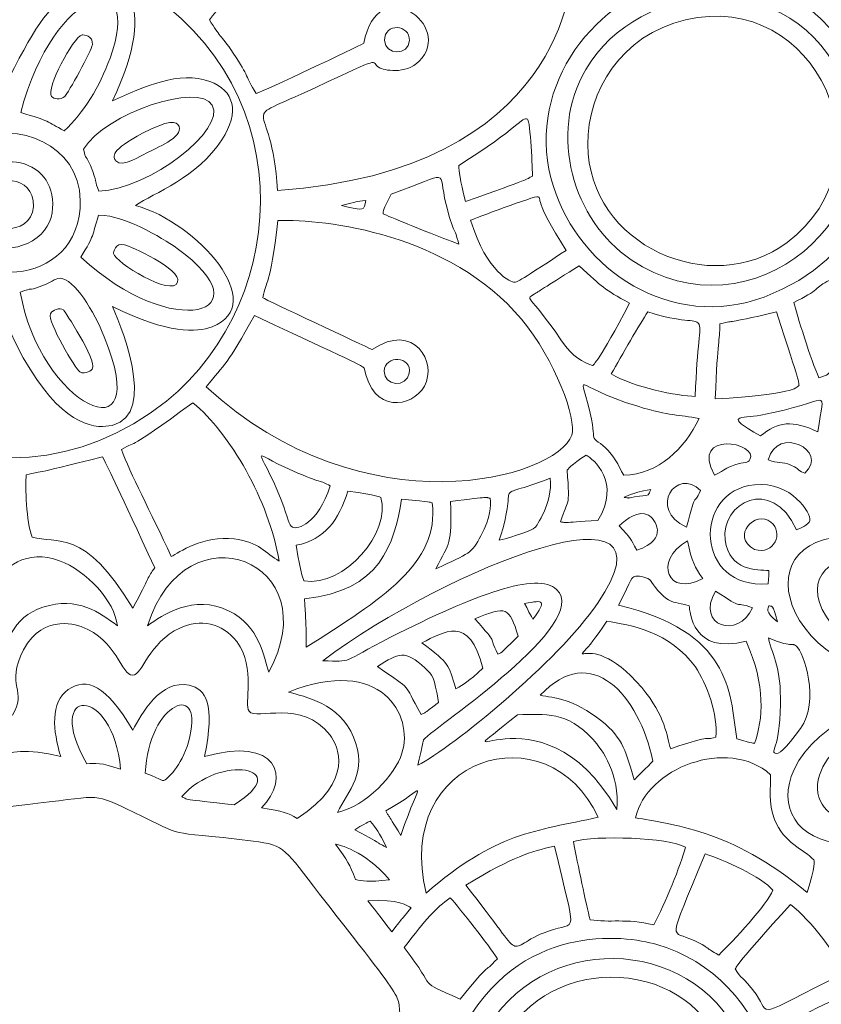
# Model space of a CAD drawing. Header units: inches. Extents: x 24 to 844, y 44 to 821.
# Tile 3 of 5: x 353 to 607, y 303 to 615. Entities that reach past the tile are written whole.
import ezdxf

# ---------------------------------------------------------------- set-up
doc = ezdxf.new("R2010")
doc.units = ezdxf.units.IN
doc.header["$MEASUREMENT"] = 0
doc.layers.add('Layer 1', color=7, linetype='Continuous')

msp = doc.modelspace()

# ---------------------------------------------------------------- linework, layer by layer
at = {"layer": 'Layer 1', "lineweight": 0}
for points, knots in [([(805.5, 345.81), (793.53, 324.5), (792.35, 322.42), (787.32, 308.6), (784.67, 301.33), (762.88, 244.6), (762.07, 241.9), (759.72, 233.99), (755.29, 213.09), (753.63, 211.59), (749.79, 208.12), (726.66, 210.12), (719.3, 203.53), (697.52, 184.05), (697.07, 179.56), (690.16, 177.04), (688.97, 177.47), (691.17, 175.37), (659.79, 195.78), (652.49, 195.78), (651.85, 196.6), (644.31, 192.7), (623.06, 181.73), (642.34, 187), (599.68, 199.52), (582.22, 204.64), (588.27, 200.49), (567.72, 221.21), (563.19, 241.92), (564.52, 240.27), (557.85, 248.77), (546.63, 263.09), (547.69, 262.17), (528.18, 272.92), (514.1, 280.68), (519.44, 280.46), (496.4, 280.19), (474.13, 291.97), (475.64, 291.25), (474.82, 294.48), (470.84, 310.23), (480.76, 296.52), (448.31, 338.26), (437.37, 352.33), (437.6, 353.79), (427.26, 355.05), (397.25, 358.69), (407.42, 355.65), (389.48, 364.18), (376.51, 370.34), (379.85, 369.41), (359.13, 367), (324.28, 362.96), (338.94, 364.49), (310.96, 353.71), (292.58, 346.63), (283.47, 352.09), (265.88, 343.82), (233.25, 328.48), (252.3, 336.95), (223.28, 311.89), (211.28, 310.49), (162.87, 312.96), (155.39, 308.4), (152.56, 306.67), (149.36, 302.88), (142.32, 297.03), (139.78, 294.92), (141.49, 295.9), (114.83, 280.22), (114.83, 280.22), (85.86, 280.29), (85.86, 280.29), (66.63, 293.45), (67.39, 292.75), (65.44, 295.06), (53.96, 308.55), (61.91, 305.04), (68.4, 318.7), (69.54, 321.1), (69.44, 320.28), (72.5, 338.91), (73.61, 345.62), (73.89, 347.34), (71.88, 352.44), (67.29, 364.13), (56.36, 383.58), (55.89, 385.48), (55.15, 388.5), (56.36, 403.28), (55.03, 412.4), (54.08, 418.84), (50.45, 423.5), (46.47, 430.24), (44.25, 433.99), (44.59, 431.76), (41.76, 446.17), (38.03, 465.22), (25.37, 475.76), (25.54, 481.66), (25.63, 484.59), (31.55, 494.84), (31.65, 500.71), (31.74, 506), (25.48, 526.45), (24.84, 530.47), (24.39, 533.32), (30.53, 572.11), (32.51, 576.19), (33.98, 577.25), (74.37, 599.7), (77.43, 600.57), (82.68, 602.06), (100.58, 601.9), (104.59, 603.28), (106.7, 604.01), (128.92, 614.39), (135.07, 617.02), (143, 620.41), (172.56, 629.34), (174.29, 629.95), (183.38, 633.15), (184.33, 631.07), (192.47, 642.95), (205.69, 662.25), (199.4, 651.97), (205.52, 662.36), (205.88, 684.12), (205.66, 688.46), (206.93, 690.31), (207.7, 691.43), (231.13, 704.15), (240.27, 709.05), (248.63, 713.53), (249.31, 713.56), (253.74, 722.03), (258.37, 730.9), (254.91, 726.54), (271.67, 741.51), (284.45, 752.91), (283.95, 751.89), (284.86, 752.43), (288.49, 752.3), (305.07, 747.84), (305.23, 747.75), (309.43, 745.59), (311.08, 732.11), (321.74, 731.6), (335.47, 730.93), (339.33, 732.33), (343.87, 737.57), (343.99, 737.71), (353.67, 749.56), (355.57, 755.7), (356.39, 758.3), (363.51, 779.13), (364.37, 783.59), (365.8, 791.04), (364.18, 800.32), (366.21, 802.45), (368.19, 804.52), (408.19, 806.02), (412.07, 805.98), (415.01, 805.94), (413.04, 806.66), (446.5, 793.09), (458.38, 788.27), (486.47, 795.25), (490.51, 793.12), (491.92, 792.39), (494.81, 788.65), (494.92, 786.31), (495.04, 783.69), (494.15, 783.75), (476.5, 751.6), (467.7, 735.58), (473.26, 732.85), (485.99, 721.16), (507.12, 701.77), (496.94, 708.57), (536.52, 689.37), (576.69, 669.86), (578.17, 657.32), (597.66, 728.98), (619.17, 808.07), (602.9, 821.48), (614.78, 817.41), (617.88, 816.35), (632.29, 783.15), (634.07, 775.58), (638.11, 758.41), (638.84, 750.82), (642.46, 746.48), (645.93, 742.31), (661.86, 736.13), (663.79, 733.55), (665.63, 731.07), (668.3, 710.08), (669.69, 706.37), (671.66, 701.12), (679.36, 693.18), (681.21, 689.17), (682.01, 687.45), (687.93, 662.61), (688.74, 659.59), (690.66, 652.45), (692.05, 651.72), (701.22, 644.51), (746.39, 608.97), (737.9, 617.31), (748.67, 596.96), (758.86, 577.71), (758.65, 576.06), (768.35, 574.48), (775.21, 573.35), (779.79, 567.96), (780.13, 563.46), (781.17, 549.62), (775.86, 557.58), (804.16, 523.89), (827.22, 496.42), (817.84, 511.27), (830.39, 471.63), (844.45, 427.22), (840.38, 460.72), (826.57, 400.98), (818.24, 364.92), (823.75, 378.23), (805.5, 345.81)], [0, 0, 0, 0, 1, 1, 1, 2, 2, 2, 3, 3, 3, 4, 4, 4, 5, 5, 5, 6, 6, 6, 7, 7, 7, 8, 8, 8, 9, 9, 9, 10, 10, 10, 11, 11, 11, 12, 12, 12, 13, 13, 13, 14, 14, 14, 15, 15, 15, 16, 16, 16, 17, 17, 17, 18, 18, 18, 19, 19, 19, 20, 20, 20, 21, 21, 21, 22, 22, 22, 23, 23, 23, 24, 24, 24, 25, 25, 25, 26, 26, 26, 27, 27, 27, 28, 28, 28, 29, 29, 29, 30, 30, 30, 31, 31, 31, 32, 32, 32, 33, 33, 33, 34, 34, 34, 35, 35, 35, 36, 36, 36, 37, 37, 37, 38, 38, 38, 39, 39, 39, 40, 40, 40, 41, 41, 41, 42, 42, 42, 43, 43, 43, 44, 44, 44, 45, 45, 45, 46, 46, 46, 47, 47, 47, 48, 48, 48, 49, 49, 49, 50, 50, 50, 51, 51, 51, 52, 52, 52, 53, 53, 53, 54, 54, 54, 55, 55, 55, 56, 56, 56, 57, 57, 57, 58, 58, 58, 59, 59, 59, 60, 60, 60, 61, 61, 61, 62, 62, 62, 63, 63, 63, 64, 64, 64, 65, 65, 65, 66, 66, 66, 67, 67, 67, 68, 68, 68, 69, 69, 69, 70, 70, 70, 71, 71, 71, 72, 72, 72, 73, 73, 73, 74, 74, 74, 75, 75, 75, 76, 76, 76, 76]), ([(268.44, 558.86), (268.71, 491.76), (345.66, 450.68), (399.84, 494.34), (440.26, 526.91), (443.07, 598.02), (386.01, 628.49), (333.09, 656.75), (268.22, 614.51), (268.44, 558.86)], [0, 0, 0, 0, 1, 1, 1, 2, 2, 2, 3, 3, 3, 3]), ([(428.27, 591.7), (431, 592.58), (459.81, 606.15), (462.28, 607.61), (466.58, 630.56), (491.05, 613.19), (479.82, 601.89), (475.48, 597.52), (468.45, 599.08), (467.14, 599.88), (464.1, 601.73), (469.22, 604), (446.92, 593.51), (420.74, 581.18), (433.39, 592.02), (434.96, 561.02), (525.68, 567.07), (528.29, 628.43), (528.15, 630.5), (522.97, 637.22), (501.28, 647.59), (469.81, 642.93), (449.07, 639.86), (423.55, 628.39), (413.46, 614.99), (416.88, 609.28), (416.71, 610.82), (420.97, 604.49), (426.23, 596.67), (424.59, 597.35), (428.27, 591.7)], [0, 0, 0, 0, 1, 1, 1, 2, 2, 2, 3, 3, 3, 4, 4, 4, 5, 5, 5, 6, 6, 6, 7, 7, 7, 8, 8, 8, 9, 9, 9, 10, 10, 10, 10]), ([(560.41, 627.25), (533.25, 620.59), (512.97, 591.7), (522.25, 562.27), (530.63, 535.71), (559.62, 516.37), (588.92, 527.26), (653.25, 551.19), (620.86, 642.08), (560.41, 627.25)], [0, 0, 0, 0, 1, 1, 1, 2, 2, 2, 3, 3, 3, 3]), ([(350.18, 516.72), (347.3, 511.12), (340.1, 494.63), (327.57, 488.29), (313.81, 481.34), (301.73, 494.48), (317.61, 524.13), (301.49, 517.53), (294.76, 513.93), (286.08, 517.95), (270.1, 525.36), (286.2, 549.24), (310.33, 556.62), (307.36, 558.38), (278.14, 570.73), (279.92, 587.35), (280.24, 590.36), (283.72, 605.58), (317.82, 589.32), (300.45, 627.17), (318.69, 635.28), (334.94, 620.16), (343.37, 612.31), (347.48, 602.27), (350.18, 596.84), (359.14, 614.15), (362.66, 619.89), (372.36, 625.13), (385.76, 632.38), (398.15, 621.49), (382.78, 589.32), (392.85, 593.83), (403.88, 599), (413.6, 595.48), (421.24, 592.71), (423.14, 585.89), (417.42, 577.04), (409.7, 565.11), (395.92, 560.1), (390.04, 556.25), (409.84, 550.82), (432.48, 524.77), (414.29, 517.85), (409.35, 515.96), (400.61, 515.49), (382.78, 524.24), (386.56, 515.73), (397.94, 486.43), (379.65, 486.26), (372.87, 486.2), (362.1, 491.1), (350.18, 516.72)], [0, 0, 0, 0, 1, 1, 1, 2, 2, 2, 3, 3, 3, 4, 4, 4, 5, 5, 5, 6, 6, 6, 7, 7, 7, 8, 8, 8, 9, 9, 9, 10, 10, 10, 11, 11, 11, 12, 12, 12, 13, 13, 13, 14, 14, 14, 15, 15, 15, 16, 16, 16, 17, 17, 17, 17]), ([(353.76, 585.61), (362.99, 583.02), (361.94, 582.82), (367.49, 579.88), (373.67, 585.46), (378.73, 593.87), (382.01, 602.82), (393, 632.8), (364.2, 625.9), (353.76, 585.61)], [0, 0, 0, 0, 1, 1, 1, 2, 2, 2, 3, 3, 3, 3]), ([(532.5, 599.27), (549.18, 627.75), (598.08, 632.99), (614.39, 594.54), (631.96, 553.1), (584.78, 513.51), (546.87, 539.05), (528.39, 551.51), (520.54, 578.85), (532.5, 599.27)], [0, 0, 0, 0, 1, 1, 1, 2, 2, 2, 3, 3, 3, 3]), ([(533.11, 575.52), (533.38, 543.62), (572.11, 526.44), (596.21, 544.54), (630.22, 570.07), (605.42, 624.75), (564.06, 615), (543.66, 610.19), (532.97, 592.24), (533.11, 575.52)], [0, 0, 0, 0, 1, 1, 1, 2, 2, 2, 3, 3, 3, 3]), ([(476.74, 608.43), (476.9, 613.57), (468.74, 614.18), (468.86, 608.44), (468.95, 603.72), (476.58, 603.63), (476.74, 608.43)], [0, 0, 0, 0, 1, 1, 1, 2, 2, 2, 2]), ([(373.17, 610.2), (373.58, 610.3), (376.76, 610.14), (376.42, 607.11), (376.21, 605.23), (368.67, 591.65), (367.7, 590.76), (366.36, 589.55), (364.15, 589.9), (363.51, 590.76), (361.73, 593.17), (370.28, 609.45), (373.17, 610.2)], [0, 0, 0, 0, 1, 1, 1, 2, 2, 2, 3, 3, 3, 4, 4, 4, 4]), ([(373.67, 574.1), (374.35, 570.09), (374.24, 573.29), (376.56, 566.98), (378.13, 562.72), (376.94, 564.51), (378.46, 560.75), (394.77, 561.47), (418.71, 580.24), (414.3, 587.99), (410.14, 595.29), (380.66, 585.48), (373.67, 574.1)], [0, 0, 0, 0, 1, 1, 1, 2, 2, 2, 3, 3, 3, 4, 4, 4, 4]), ([(372.62, 557.85), (372.45, 575.49), (352.14, 583.46), (339.41, 576.68), (329.43, 571.36), (327.05, 558.74), (328.5, 551.92), (333.56, 528.06), (372.89, 529.2), (372.62, 557.85)], [0, 0, 0, 0, 1, 1, 1, 2, 2, 2, 3, 3, 3, 3]), ([(403.89, 581.18), (405.14, 577.88), (396.5, 574.31), (393.4, 572.78), (392.03, 572.1), (385.94, 568.04), (383.9, 570.31), (382.78, 571.55), (382.16, 573.79), (392.34, 579.1), (400.48, 583.35), (403.15, 583.13), (403.89, 581.18)], [0, 0, 0, 0, 1, 1, 1, 2, 2, 2, 3, 3, 3, 4, 4, 4, 4]), ([(515.6, 565.54), (515.69, 566.9), (515.02, 583.07), (514.02, 583.58), (512.36, 584.44), (511.57, 580.94), (492.33, 568.91), (492.51, 567.05), (492.63, 564.57), (494.42, 557.44), (515.57, 565.04), (513.41, 564.3), (515.6, 565.54)], [0, 0, 0, 0, 1, 1, 1, 2, 2, 2, 3, 3, 3, 4, 4, 4, 4]), ([(342.63, 568.04), (348.27, 571.49), (356.9, 570.64), (361.21, 565.1), (364.54, 560.8), (366.17, 550.07), (357.45, 545.06), (340.57, 535.35), (328.73, 559.56), (342.63, 568.04)], [0, 0, 0, 0, 1, 1, 1, 2, 2, 2, 3, 3, 3, 3]), ([(470.9, 559.82), (468.04, 553.96), (468.73, 555.67), (468.37, 553.61), (470.45, 552.64), (479.25, 548.97), (492.34, 544.02), (490.96, 549.65), (490.67, 547.19), (488.32, 556.57), (485.45, 568.04), (490.57, 566.74), (470.9, 559.82)], [0, 0, 0, 0, 1, 1, 1, 2, 2, 2, 3, 3, 3, 4, 4, 4, 4]), ([(342.66, 556.65), (342.64, 545.56), (359.21, 546.91), (357.7, 557.78), (356.46, 566.75), (342.67, 565.84), (342.66, 556.65)], [0, 0, 0, 0, 1, 1, 1, 2, 2, 2, 2]), ([(496.09, 551.58), (501.25, 534.72), (509.06, 531.92), (509.91, 531.91), (511.11, 531.89), (516.62, 535.71), (526.3, 542.03), (515.67, 558.66), (518.78, 558.29), (517.41, 558.99), (516.52, 559.44), (496.83, 551.89), (496.09, 551.58)], [0, 0, 0, 0, 1, 1, 1, 2, 2, 2, 3, 3, 3, 4, 4, 4, 4]), ([(455.25, 556.24), (462.77, 554.31), (462.32, 554.69), (462.9, 557.79), (459.7, 557.39), (460.4, 557.52), (455.25, 556.24)], [0, 0, 0, 0, 1, 1, 1, 2, 2, 2, 2]), ([(372.75, 539.88), (402.08, 512.7), (431.89, 522.08), (403.28, 542.62), (401.04, 544.23), (387.49, 553.31), (378.36, 553.14), (376.31, 546.47), (377.17, 546.92), (372.75, 539.88)], [0, 0, 0, 0, 1, 1, 1, 2, 2, 2, 3, 3, 3, 3]), ([(430.35, 527.01), (431.13, 526.44), (462.37, 511.83), (464.92, 510.63), (478.32, 519.63), (485.57, 506.43), (481.46, 499.07), (477.51, 491.99), (464.98, 490.47), (462.45, 504.76), (460.23, 506.27), (464.51, 504.22), (427.67, 521.37), (418.98, 505.69), (418.47, 506.2), (412.39, 498.81), (462.74, 452.81), (523.25, 469.9), (528.06, 483.51), (529.77, 488.37), (522.82, 507.57), (512.17, 520.22), (489.32, 547.37), (450.22, 551.95), (435.07, 551.44), (432.65, 529.68), (431.33, 533.01), (430.35, 527.01)], [0, 0, 0, 0, 1, 1, 1, 2, 2, 2, 3, 3, 3, 4, 4, 4, 5, 5, 5, 6, 6, 6, 7, 7, 7, 8, 8, 8, 9, 9, 9, 9]), ([(383.13, 541.04), (383.1, 541.28), (383.67, 544.54), (386.62, 543.82), (388.04, 543.48), (404.84, 536.1), (403.41, 531.95), (401.72, 527.07), (383.42, 538.35), (383.13, 541.04)], [0, 0, 0, 0, 1, 1, 1, 2, 2, 2, 3, 3, 3, 3]), ([(546.36, 525.32), (538.01, 529.77), (538, 530.3), (530.36, 537.14), (521.35, 531.42), (516.96, 528.64), (516.84, 528.56), (513, 526.03), (514.15, 529.1), (524.65, 513.73), (528.67, 507.86), (531.42, 506.73), (534.66, 505.56), (534.92, 505.87), (536.61, 506.69), (546.36, 525.32)], [0, 0, 0, 0, 1, 1, 1, 2, 2, 2, 3, 3, 3, 4, 4, 4, 5, 5, 5, 5]), ([(353.64, 528.78), (359.53, 493.2), (396.32, 475.03), (380.21, 514.66), (377.02, 522.5), (370.74, 533.14), (366.2, 533.19), (364.35, 533.21), (363.88, 531.75), (358.76, 530.16), (355.41, 529.11), (358.31, 530.5), (353.64, 528.78)], [0, 0, 0, 0, 1, 1, 1, 2, 2, 2, 3, 3, 3, 4, 4, 4, 4]), ([(621.12, 521.32), (620.49, 522.1), (613.79, 529.95), (609.45, 532.49), (605.24, 530.47), (606.19, 529.22), (598.3, 525.55), (599.22, 522.1), (603.77, 506.95), (606.26, 501.69), (611.91, 503.33), (608.47, 503.73), (616.6, 515.52), (620.94, 521.82), (618.56, 517.14), (621.12, 521.32)], [0, 0, 0, 0, 1, 1, 1, 2, 2, 2, 3, 3, 3, 4, 4, 4, 5, 5, 5, 5]), ([(552.14, 522.61), (549.58, 518.71), (543.87, 508.76), (540.58, 502.92), (547.69, 498.62), (561.64, 495.9), (567.14, 495.82), (568.13, 528.99), (573.93, 515.15), (552.14, 522.61)], [0, 0, 0, 0, 1, 1, 1, 2, 2, 2, 3, 3, 3, 3]), ([(363.19, 521.96), (363.71, 523.26), (366.14, 523.92), (367.26, 523.19), (367.57, 522.99), (377.8, 507.42), (376.5, 504.68), (376.26, 504.17), (374.24, 502.51), (372.48, 503.57), (371.14, 504.37), (362.16, 519.41), (363.19, 521.96)], [0, 0, 0, 0, 1, 1, 1, 2, 2, 2, 3, 3, 3, 4, 4, 4, 4]), ([(599.96, 499.24), (599.66, 501.39), (600.79, 498.02), (592.81, 522.57), (575.07, 518.32), (580.86, 520.24), (574.96, 518.77), (574.85, 512.52), (574.23, 514.88), (573.46, 494.99), (598.47, 496.48), (598.99, 498.54), (599.96, 499.24)], [0, 0, 0, 0, 1, 1, 1, 2, 2, 2, 3, 3, 3, 4, 4, 4, 4]), ([(468.73, 503.77), (468.58, 499.14), (475.86, 498.34), (476.67, 503.19), (477.57, 508.59), (468.91, 509.1), (468.73, 503.77)], [0, 0, 0, 0, 1, 1, 1, 2, 2, 2, 2]), ([(534.28, 488.58), (535.26, 483.52), (534.68, 483.51), (535.19, 482.55), (535.78, 481.45), (537.96, 480.83), (540.58, 477.5), (542.79, 474.69), (542.42, 474.31), (544.54, 470.85), (555.52, 471.2), (563.75, 479.23), (568.33, 488.78), (561.61, 490.16), (559.45, 489.48), (548.93, 492.66), (526.82, 499.33), (531, 505.49), (534.28, 488.58)], [0, 0, 0, 0, 1, 1, 1, 2, 2, 2, 3, 3, 3, 4, 4, 4, 5, 5, 5, 6, 6, 6, 6]), ([(587.79, 483.29), (593.31, 487.9), (597.87, 488.34), (605.94, 484.6), (608, 499.96), (610.82, 494.04), (587.84, 489.88), (581.57, 488.74), (575.56, 490.12), (587.79, 483.29)], [0, 0, 0, 0, 1, 1, 1, 2, 2, 2, 3, 3, 3, 3]), ([(401.4, 445.08), (403.64, 446.35), (411.63, 451.86), (421.29, 450.68), (429.15, 449.72), (431.22, 446.18), (435.55, 443.64), (432.2, 462.9), (420.04, 484.19), (408.21, 493.79), (385.96, 477.47), (391.52, 482.49), (385.64, 478.99), (388.36, 471.49), (394.79, 459.41), (401.4, 445.08)], [0, 0, 0, 0, 1, 1, 1, 2, 2, 2, 3, 3, 3, 4, 4, 4, 5, 5, 5, 5]), ([(601.76, 471.54), (609.67, 478.65), (593.01, 486.85), (590.22, 475.74), (593.42, 474.38), (594.13, 475.46), (597.59, 473.95), (600.55, 472.67), (598.54, 472.82), (601.76, 471.54)], [0, 0, 0, 0, 1, 1, 1, 2, 2, 2, 3, 3, 3, 3]), ([(573.23, 470.87), (577.18, 472.7), (576.11, 472.99), (579.7, 474.16), (582.48, 475.06), (583.84, 474.67), (584.44, 475.79), (587.38, 481.24), (565.27, 485.3), (573.23, 470.87)], [0, 0, 0, 0, 1, 1, 1, 2, 2, 2, 3, 3, 3, 3]), ([(439.73, 454.41), (441.36, 453.62), (447.75, 455.43), (451.67, 467.46), (448.33, 469.39), (449.14, 468.16), (439.84, 472.22), (425.2, 478.62), (429.1, 481.03), (436.14, 463.02), (438.59, 456.77), (438.5, 455.01), (439.73, 454.41)], [0, 0, 0, 0, 1, 1, 1, 2, 2, 2, 3, 3, 3, 4, 4, 4, 4]), ([(536.33, 456.54), (543.76, 468.59), (534.96, 476.03), (532.62, 477.17), (527.75, 474.19), (526.66, 472.5), (526.61, 472.45), (527.57, 459.72), (526.85, 463.8), (524.5, 456.08), (526.8, 455.81), (523.83, 455.71), (536.33, 456.54)], [0, 0, 0, 0, 1, 1, 1, 2, 2, 2, 3, 3, 3, 4, 4, 4, 4]), ([(389.22, 428.72), (394.72, 438.96), (393.75, 438.45), (396.15, 441.49), (384.6, 466.77), (382.11, 471.7), (379.68, 476.66), (355.7, 470.63), (361.19, 472.32), (355.5, 470.99), (355.23, 467.47), (355.42, 456.04), (357.41, 451.23), (364.98, 449.03), (373.96, 454.44), (389.22, 428.72)], [0, 0, 0, 0, 1, 1, 1, 2, 2, 2, 3, 3, 3, 4, 4, 4, 5, 5, 5, 5]), ([(479.37, 379.05), (490.52, 384.88), (523.54, 411.72), (536.2, 430.24), (564.41, 471.48), (489.06, 441.89), (449.28, 412.12), (459.19, 411.87), (454.47, 411.26), (470.78, 419.55), (497.62, 433.18), (517.1, 440.5), (523.27, 434.66), (534.52, 424.02), (485.2, 391.47), (481.15, 387.14), (480.13, 382.23), (480.8, 385.29), (479.37, 379.05)], [0, 0, 0, 0, 1, 1, 1, 2, 2, 2, 3, 3, 3, 4, 4, 4, 5, 5, 5, 6, 6, 6, 6]), ([(516.42, 454.28), (516.85, 454.68), (522.04, 462.09), (521.28, 469.91), (501.34, 462.13), (511.99, 471.19), (505.15, 450.31), (509.92, 451.39), (515.56, 453.49), (516.42, 454.28)], [0, 0, 0, 0, 1, 1, 1, 2, 2, 2, 3, 3, 3, 3]), ([(564.39, 454.39), (567.81, 467.24), (566.13, 460.27), (568.83, 466.04), (561.34, 473.61), (551.87, 460.14), (564.39, 454.39)], [0, 0, 0, 0, 1, 1, 1, 2, 2, 2, 2]), ([(603.37, 456.57), (603.86, 458.64), (597.58, 469.01), (585.89, 467.85), (566.1, 465.88), (567.06, 434.55), (590.18, 436.48), (590.54, 440.96), (590.4, 440.37), (590.4, 440.69), (586.74, 440.92), (577.9, 440.41), (576.58, 450.37), (575.07, 461.91), (591.31, 471.01), (599.14, 453.55), (600.13, 453.99), (603.02, 455.06), (603.37, 456.57)], [0, 0, 0, 0, 1, 1, 1, 2, 2, 2, 3, 3, 3, 4, 4, 4, 5, 5, 5, 6, 6, 6, 6]), ([(457.28, 465.85), (454.28, 456.51), (450.11, 450.61), (440.93, 448.66), (442.38, 438.79), (443.33, 437.51), (443.37, 437.41), (456.19, 435.37), (471, 452.87), (467.66, 463.79), (467.3, 463.91), (467.06, 464.45), (457.28, 465.85)], [0, 0, 0, 0, 1, 1, 1, 2, 2, 2, 3, 3, 3, 4, 4, 4, 4]), ([(544.69, 463.82), (547.65, 463.49), (544.39, 463.6), (549.46, 464.18), (552.93, 464.58), (552.26, 464.44), (553.05, 466.33), (546.3, 465.08), (545.52, 464.24), (544.69, 463.82)], [0, 0, 0, 0, 1, 1, 1, 2, 2, 2, 3, 3, 3, 3]), ([(432.21, 408.54), (451.38, 443.47), (405.92, 461.68), (393.88, 423.23), (398.53, 426.53), (408.38, 433.4), (419.67, 427.87), (429.24, 423.19), (430.81, 413.25), (432.21, 408.54)], [0, 0, 0, 0, 1, 1, 1, 2, 2, 2, 3, 3, 3, 3]), ([(444.03, 416.42), (467.95, 431.58), (486.3, 442.88), (483.91, 462.15), (482.56, 462.43), (484.58, 462.31), (474.24, 463.23), (471.94, 448.94), (467.47, 434.22), (443.55, 431.7), (444.13, 420.78), (444.04, 423.42), (444.03, 416.42)], [0, 0, 0, 0, 1, 1, 1, 2, 2, 2, 3, 3, 3, 4, 4, 4, 4]), ([(489.76, 462.51), (490.09, 448.48), (489.55, 450.06), (485.11, 441.24), (495.79, 446.12), (496.46, 446.16), (499.32, 451.65), (502.54, 457.8), (502.5, 460.91), (502.3, 463.58), (500.36, 463.88), (503.07, 464.2), (489.76, 462.51)], [0, 0, 0, 0, 1, 1, 1, 2, 2, 2, 3, 3, 3, 4, 4, 4, 4]), ([(548.63, 447.11), (559.19, 450.65), (554.24, 457.21), (552.32, 458.22), (549.12, 459.88), (545.62, 457.03), (543.02, 454.87), (547.02, 450.4), (546.43, 451.24), (548.63, 447.11)], [0, 0, 0, 0, 1, 1, 1, 2, 2, 2, 3, 3, 3, 3]), ([(585.88, 447.37), (592.17, 445.37), (595.18, 452.76), (591.06, 456.02), (586.16, 459.91), (578.16, 451.65), (585.88, 447.37)], [0, 0, 0, 0, 1, 1, 1, 2, 2, 2, 2]), ([(648.2, 434.06), (645.66, 443.7), (624.63, 453.7), (610.29, 451.04), (595.59, 448.31), (592.48, 435.08), (601.75, 422.52), (611.89, 408.77), (632.62, 404.98), (637.43, 408.29), (633.27, 409.8), (619.53, 412.21), (610.35, 423.65), (599.97, 436.58), (608.55, 446.15), (622.28, 444.72), (633.06, 443.6), (641.86, 436.29), (648.2, 434.06)], [0, 0, 0, 0, 1, 1, 1, 2, 2, 2, 3, 3, 3, 4, 4, 4, 5, 5, 5, 6, 6, 6, 6]), ([(384.33, 423.22), (383.61, 430.9), (374.33, 440.8), (366.04, 443.78), (345.41, 451.2), (335.68, 423.15), (346.67, 408.67), (348.74, 417.36), (351.03, 425.92), (360.79, 429.06), (371.87, 432.62), (378.81, 427.36), (384.33, 423.22)], [0, 0, 0, 0, 1, 1, 1, 2, 2, 2, 3, 3, 3, 4, 4, 4, 4]), ([(564.63, 450.09), (553.67, 443.6), (558.64, 432.12), (569.52, 438.15), (566.9, 441.98), (566.1, 443.19), (564.63, 450.09)], [0, 0, 0, 0, 1, 1, 1, 2, 2, 2, 2]), ([(643.67, 428.84), (623.23, 445.3), (599.25, 439.86), (618.68, 423.7), (620.99, 421.78), (631.83, 414.57), (637.9, 415.04), (638.37, 415.68), (638.11, 413.89), (643.67, 428.84)], [0, 0, 0, 0, 1, 1, 1, 2, 2, 2, 3, 3, 3, 3]), ([(565.21, 429.54), (561.19, 430.72), (560.36, 430.17), (557.85, 431.93), (555.37, 433.66), (553.4, 437.26), (552.62, 437.86), (551.51, 438.7), (548.7, 439.11), (547.97, 438.81), (547.11, 438.46), (547.09, 438.59), (542.9, 429.67), (578.02, 421.3), (578.14, 402.81), (580.27, 387.4), (586.22, 385.74), (585.02, 386.14), (585.88, 385.97), (588.62, 393.57), (589.47, 404.2), (583.26, 418.33), (566.18, 413.85), (565.45, 427.76), (565.21, 429.54)], [0, 0, 0, 0, 1, 1, 1, 2, 2, 2, 3, 3, 3, 4, 4, 4, 5, 5, 5, 6, 6, 6, 7, 7, 7, 8, 8, 8, 8]), ([(573.53, 434.2), (567.08, 423.08), (580.8, 418.8), (585.23, 428.92), (578.47, 431.37), (583.24, 427.69), (573.53, 434.2)], [0, 0, 0, 0, 1, 1, 1, 2, 2, 2, 2]), ([(513.16, 430.27), (515.36, 425.94), (514.21, 428.18), (515.79, 425.25), (520.2, 431.49), (519.28, 431.33), (513.16, 430.27)], [0, 0, 0, 0, 1, 1, 1, 2, 2, 2, 2]), ([(590.38, 429.54), (590.24, 428.67), (588.93, 427.74), (593.17, 424.42), (591.73, 430.47), (591.13, 429.17), (590.38, 429.54)], [0, 0, 0, 0, 1, 1, 1, 2, 2, 2, 2]), ([(343.84, 376.13), (344.07, 377.35), (344.65, 387.27), (366.42, 381.79), (363.98, 389.99), (362.96, 398.98), (368.82, 403.03), (374.55, 407), (380.92, 404.43), (389.22, 390.15), (391.96, 395.25), (398.1, 406.42), (407.1, 404.36), (412.3, 403.17), (415.38, 398.77), (411.91, 381.79), (434.93, 388.42), (439.3, 375.25), (429.95, 365.53), (436.91, 364.54), (438.21, 363.92), (441.2, 362.21), (459.66, 374.07), (454.07, 385.41), (451.6, 388.61), (442.54, 400.33), (428.43, 393.06), (426.02, 396.13), (424.29, 398.32), (428.31, 409.77), (422.1, 418.17), (417.55, 424.32), (410.45, 425.42), (404.11, 422.48), (394.13, 417.87), (392.44, 407.66), (389.15, 407.54), (385.7, 407.41), (384.01, 418.83), (373.09, 422.88), (372.76, 423), (360.95, 427.69), (354.66, 415.57), (348.79, 404.25), (356.05, 402.39), (351.13, 394.93), (340.48, 396.07), (331.55, 396.08), (326.19, 387.89), (322.94, 382.94), (323.22, 377.88), (326.64, 372.05), (334.74, 374.82), (337.32, 375.12), (343.84, 376.13)], [0, 0, 0, 0, 1, 1, 1, 2, 2, 2, 3, 3, 3, 4, 4, 4, 5, 5, 5, 6, 6, 6, 7, 7, 7, 8, 8, 8, 9, 9, 9, 10, 10, 10, 11, 11, 11, 12, 12, 12, 13, 13, 13, 14, 14, 14, 15, 15, 15, 16, 16, 16, 17, 17, 17, 18, 18, 18, 18]), ([(499.91, 409.73), (495.7, 427.03), (487.6, 421.03), (480.69, 417.85), (489.69, 410.82), (488.86, 411.42), (491.43, 403.28), (494.12, 404.68), (495.22, 405.39), (499.91, 409.73)], [0, 0, 0, 0, 1, 1, 1, 2, 2, 2, 3, 3, 3, 3]), ([(511.14, 419.88), (508.3, 429.08), (507.43, 429.65), (497.4, 425.37), (505.24, 416.61), (501.43, 420.68), (504.64, 414.23), (506.15, 414.98), (504.6, 413.42), (511.14, 419.88)], [0, 0, 0, 0, 1, 1, 1, 2, 2, 2, 3, 3, 3, 3]), ([(550.2, 403.63), (557.78, 394.68), (558.1, 388.04), (559.37, 384.3), (574.25, 389.31), (569.12, 386.62), (573.62, 387.99), (574.49, 394.71), (570.7, 405.12), (567.16, 410.16), (559.36, 421.27), (546.25, 423.55), (539.19, 424.66), (524.87, 402.94), (531.23, 426.03), (550.2, 403.63)], [0, 0, 0, 0, 1, 1, 1, 2, 2, 2, 3, 3, 3, 4, 4, 4, 5, 5, 5, 5]), ([(553.76, 380.36), (549.32, 401.22), (534.19, 418.48), (518.12, 401.21), (522.52, 400.27), (528.32, 400.37), (537.56, 393.01), (544.27, 387.65), (545.49, 382.67), (547.79, 374.39), (548.19, 374.79), (552.17, 378.77), (553.76, 380.36)], [0, 0, 0, 0, 1, 1, 1, 2, 2, 2, 3, 3, 3, 4, 4, 4, 4]), ([(592.43, 382.83), (593.28, 382.3), (595.59, 383.99), (600.44, 390.72), (606.6, 399.25), (601.49, 415), (599.16, 416.71), (597.07, 418.26), (599.3, 415.72), (590.25, 419.36), (591.76, 413.16), (594.31, 409.99), (594.08, 398.29), (593.8, 383.64), (590.85, 383.82), (592.43, 382.83)], [0, 0, 0, 0, 1, 1, 1, 2, 2, 2, 3, 3, 3, 4, 4, 4, 5, 5, 5, 5]), ([(485.94, 398.87), (484.54, 407.1), (484.07, 407.55), (481.67, 409.8), (475.32, 415.75), (473.36, 414.6), (466.6, 410.33), (478.58, 401.79), (473.99, 406.18), (480.48, 395.15), (482.49, 396.18), (480.3, 394.64), (485.94, 398.87)], [0, 0, 0, 0, 1, 1, 1, 2, 2, 2, 3, 3, 3, 4, 4, 4, 4]), ([(453.94, 364.12), (463.2, 366.16), (472.19, 376.05), (474.36, 382.85), (478.17, 394.78), (467.92, 413.95), (438.42, 402.21), (443.57, 400.73), (454.65, 398.67), (459.08, 387.95), (463.64, 376.94), (457.45, 370.84), (453.94, 364.12)], [0, 0, 0, 0, 1, 1, 1, 2, 2, 2, 3, 3, 3, 4, 4, 4, 4]), ([(399.02, 374.22), (399.78, 374.34), (404.73, 378.93), (406.81, 386.31), (412.53, 406.63), (394.11, 399.05), (393.16, 376.54), (399.24, 374.24), (398.17, 374.08), (399.02, 374.22)], [0, 0, 0, 0, 1, 1, 1, 2, 2, 2, 3, 3, 3, 3]), ([(542.3, 365.08), (543.36, 376.03), (537.75, 383.99), (534.81, 387.21), (526.42, 396.36), (519.84, 395.1), (510.9, 395.05), (483.11, 372.11), (517.86, 407.55), (542.3, 365.08)], [0, 0, 0, 0, 1, 1, 1, 2, 2, 2, 3, 3, 3, 3]), ([(385.34, 377.78), (383.06, 404.79), (360.54, 404.1), (374.66, 379.55), (377.3, 379.72), (379.18, 379.97), (385.34, 377.78)], [0, 0, 0, 0, 1, 1, 1, 2, 2, 2, 2]), ([(637.35, 398.03), (629.61, 401.78), (605.61, 393.48), (598.38, 377.66), (593.06, 366.04), (598.99, 355.23), (614.13, 354.27), (631.11, 353.2), (647.59, 366.25), (648.85, 372.19), (644.84, 371.35), (631.54, 358.51), (616.58, 361.03), (609.63, 362.19), (603.81, 367.58), (606.43, 375.91), (610.95, 390.25), (634.37, 396.82), (637.35, 398.03)], [0, 0, 0, 0, 1, 1, 1, 2, 2, 2, 3, 3, 3, 4, 4, 4, 5, 5, 5, 6, 6, 6, 6]), ([(536.45, 362.57), (520.48, 396.81), (471.55, 381.83), (482, 338.57), (503.9, 357.72), (516.55, 358.25), (536.45, 362.57)], [0, 0, 0, 0, 1, 1, 1, 2, 2, 2, 2]), ([(602.48, 338.81), (605.4, 347.23), (604.7, 348.79), (604.69, 349.07), (601.46, 352.47), (595.19, 354.35), (592.2, 361.89), (590.12, 367.12), (591.04, 372.28), (590.94, 376.07), (577.38, 388.2), (551.58, 378.07), (548.27, 362.45), (559.09, 360.28), (578.07, 359.2), (602.48, 338.81)], [0, 0, 0, 0, 1, 1, 1, 2, 2, 2, 3, 3, 3, 4, 4, 4, 5, 5, 5, 5]), ([(404.69, 369.13), (406.46, 368.19), (404.58, 368.33), (421.24, 366.52), (440.83, 378.62), (416.74, 382.78), (404.69, 369.13)], [0, 0, 0, 0, 1, 1, 1, 2, 2, 2, 2]), ([(474, 356.84), (480.69, 376.65), (482.94, 372.08), (469.22, 364.6), (470.53, 362.41), (468.92, 365.03), (474, 356.84)], [0, 0, 0, 0, 1, 1, 1, 2, 2, 2, 2]), ([(469.46, 353.02), (466.88, 358.21), (466.5, 358.7), (464.33, 361.37), (463.61, 361.03), (464.57, 361.71), (459.43, 358.63), (470.23, 352.82), (464.91, 355.45), (469.46, 353.02)], [0, 0, 0, 0, 1, 1, 1, 2, 2, 2, 3, 3, 3, 3]), ([(528.57, 354.93), (530, 347.63), (532.55, 335.14), (533.88, 330.13), (540.17, 329.13), (545.1, 330.67), (554, 328.54), (557.53, 335.22), (562.59, 347.41), (564.03, 353.13), (558.63, 356.18), (535.69, 356.93), (528.57, 354.93)], [0, 0, 0, 0, 1, 1, 1, 2, 2, 2, 3, 3, 3, 4, 4, 4, 4]), ([(459.67, 342.87), (461.88, 342.44), (463.39, 342.02), (470.42, 342.75), (462.56, 352.21), (454.24, 353.91), (453.34, 354.09), (457.38, 348.39), (457.7, 348), (459.67, 342.87)], [0, 0, 0, 0, 1, 1, 1, 2, 2, 2, 3, 3, 3, 3]), ([(520.69, 326.57), (529.98, 329.94), (529.55, 323.5), (522.6, 353.49), (514.67, 351.46), (510.3, 350.59), (494.54, 341.08), (515.41, 314.96), (505.43, 321.04), (520.69, 326.57)], [0, 0, 0, 0, 1, 1, 1, 2, 2, 2, 3, 3, 3, 3]), ([(570.24, 350.99), (557.99, 320.95), (559.31, 327.28), (566.8, 323.57), (572.79, 320.6), (569.71, 321.56), (574.55, 318.98), (579.08, 323.36), (589.99, 335.06), (591.68, 339.5), (588.43, 343.55), (575.94, 349.28), (570.24, 350.99)], [0, 0, 0, 0, 1, 1, 1, 2, 2, 2, 3, 3, 3, 4, 4, 4, 4]), ([(471.16, 326.37), (475.16, 331.65), (474.04, 329.79), (477.22, 333.91), (476.26, 334.46), (473.38, 336.82), (463.57, 336.13), (464.58, 334.83), (465.59, 333.53), (471.16, 326.37)], [0, 0, 0, 0, 1, 1, 1, 2, 2, 2, 3, 3, 3, 3]), ([(492.75, 305.01), (503.15, 317.97), (499.49, 312.25), (504.53, 317.8), (501.75, 322.2), (492.82, 333.58), (489.64, 337.13), (485.01, 333.77), (482, 330.47), (475.08, 321.33), (486.35, 306.83), (478.25, 311.62), (492.75, 305.01)], [0, 0, 0, 0, 1, 1, 1, 2, 2, 2, 3, 3, 3, 4, 4, 4, 4]), ([(614.54, 313.37), (612.22, 318.4), (603.71, 330.1), (597.23, 334.99), (580.38, 316.43), (580.16, 315.18), (579.79, 314.57), (581.87, 310.94), (581.82, 312.89), (586.35, 306.58), (591.29, 299.71), (584.59, 298.57), (614.54, 313.37)], [0, 0, 0, 0, 1, 1, 1, 2, 2, 2, 3, 3, 3, 4, 4, 4, 4]), ([(498.85, 291.05), (514.19, 325.11), (561.96, 326.71), (579.64, 295.92), (587.41, 282.39), (590.56, 260.95), (574.07, 242.21), (574.86, 239.31), (574.63, 240.27), (575.77, 234.99), (606.96, 264.73), (590.41, 312.28), (554.97, 322.33), (544.77, 325.23), (511.29, 329.77), (492.86, 294.29), (493.23, 294.08), (492.46, 294.5), (498.85, 291.05)], [0, 0, 0, 0, 1, 1, 1, 2, 2, 2, 3, 3, 3, 4, 4, 4, 5, 5, 5, 6, 6, 6, 6]), ([(571.4, 248.47), (590.54, 274.04), (574.75, 310.19), (543.11, 311.89), (528.44, 312.68), (513.66, 306.18), (505.59, 291.03), (520.88, 290.95), (518.76, 290.84), (546.55, 274.66), (553.63, 270.54), (554.65, 269.67), (558.37, 265.26), (559.4, 264.03), (568.31, 253.33), (571.4, 248.47)], [0, 0, 0, 0, 1, 1, 1, 2, 2, 2, 3, 3, 3, 4, 4, 4, 5, 5, 5, 5]), ([(593.28, 295.35), (592.37, 293.42), (594.57, 295.18), (597.73, 276.67), (601.96, 276.85), (621.61, 280.29), (624.21, 280.3), (624.38, 286.94), (621.12, 301.03), (617.29, 307.64), (612.38, 305.4), (594.04, 296.98), (593.28, 295.35)], [0, 0, 0, 0, 1, 1, 1, 2, 2, 2, 3, 3, 3, 4, 4, 4, 4])]:
    msp.add_open_spline(points, degree=3, knots=knots, dxfattribs=at)

doc.saveas('drawing.dxf')
